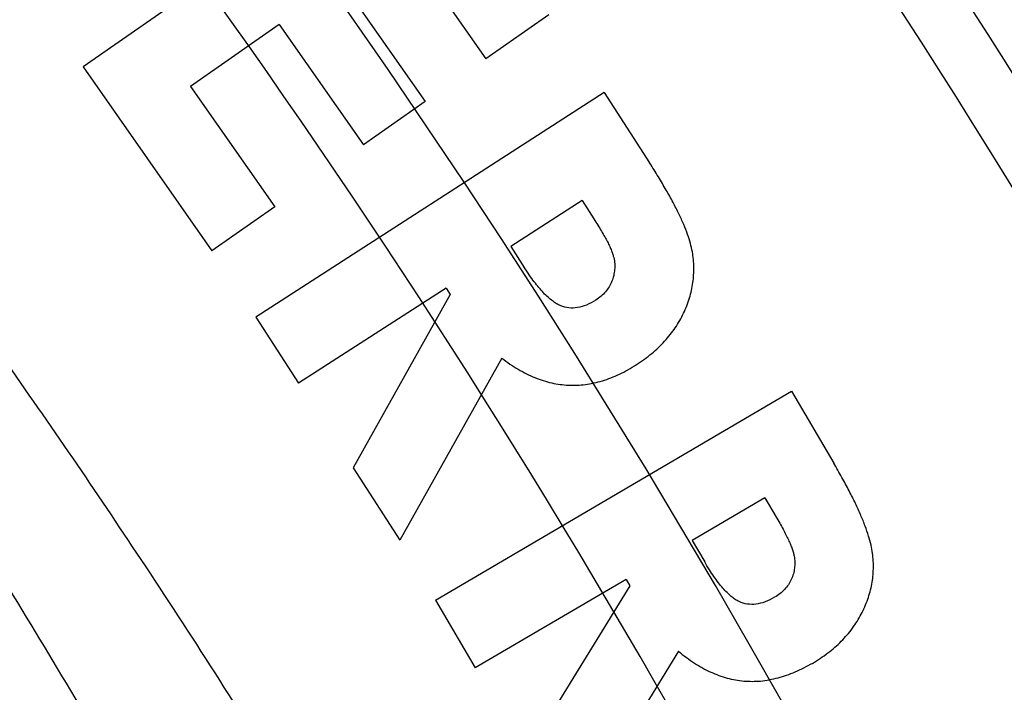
# Model space of a CAD drawing. Header units: millimetres. Extents: x 0 to 297, y 0 to 210.
# Tile 57 of 256: x 147.1769 to 147.2296, y 91.4303 to 91.4663. Entities that reach past the tile are written whole.
import ezdxf

# ---------------------------------------------------------------- set-up
doc = ezdxf.new("R2010")
doc.units = ezdxf.units.MM
doc.header["$LTSCALE"] = 16.335
doc.layers.get('0').update_dxf_attribs({"linetype": 'CONTINUOUS'})
for name, color, linetype in [('01_GLOBAL', 7, 'CONTINUOUS'), ('INTFCLR_1', 7, 'CONTINUOUS'), ('INTFCLR_144815', 7, 'CONTINUOUS')]:
    doc.layers.add(name, color=color, linetype=linetype)

msp = doc.modelspace()

# ---------------------------------------------------------------- linework, layer by layer
at = {"color": 7, "linetype": 'Continuous'}
msp.add_circle((147.7028034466, 92.1254639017), 2.28, dxfattribs=at)
at = {"color": 9, "linetype": 'Continuous'}
msp.add_arc((147.7028034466, 92.1254639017), 2.2507792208, 182.9674534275, 267.0325465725, dxfattribs=at)
at = {"layer": '01_GLOBAL', "color": 7, "linetype": 'Continuous'}
msp.add_circle((147.7028034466, 92.1254639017), 2.31, dxfattribs=at)
at = {"layer": 'INTFCLR_1', "color": 6, "linetype": 'Continuous'}
msp.add_arc((146.8326356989, 91.21329615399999), 0.3620710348, 270, 90.00000002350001, dxfattribs=at)
at = {"layer": 'INTFCLR_1', "color": 9, "linetype": 'Continuous'}
msp.add_open_spline([(147.0432510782, 91.4712961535), (147.0440337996, 91.4712960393), (147.0461901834, 91.47014844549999), (147.048762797, 91.46875074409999), (147.05126835, 91.4671567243), (147.0538664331, 91.46544923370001), (147.0591995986, 91.46172715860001), (147.0676125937, 91.45526864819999), (147.0753919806, 91.448607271), (147.0809499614, 91.4435210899), (147.0849532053, 91.43975234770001), (147.0921910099, 91.4326376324), (147.1025540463, 91.4215075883), (147.114792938, 91.4066570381), (147.1236090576, 91.3944528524), (147.1288703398, 91.3865005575), (147.1308146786, 91.3834785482), (147.1337403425, 91.3788442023), (147.1399980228, 91.3684373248), (147.1489774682, 91.35152612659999), (147.1568675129, 91.333615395), (147.1614367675, 91.3214103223), (147.1634614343, 91.315574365), (147.1647919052, 91.3116136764), (147.1683281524, 91.3005448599), (147.1732735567, 91.28189290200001), (147.1767074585, 91.26277767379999), (147.1782194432, 91.25084162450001), (147.1787086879, 91.2464202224), (147.1793731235, 91.239773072), (147.1804294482, 91.225377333), (147.1806536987, 91.2031593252), (147.1792555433, 91.18432974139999), (147.1779104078, 91.17331158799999), (147.1773275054, 91.1689219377), (147.1761979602, 91.1613317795), (147.1735104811, 91.14646433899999), (147.1694409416, 91.12983253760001), (147.1650544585, 91.1156677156), (147.1623504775, 91.1077743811), (147.1609312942, 91.1038821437), (147.1602071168, 91.101954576)], degree=3, knots=[0, 0, 0, 0, 0.0056084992, 0.016622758, 0.0214510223, 0.0268121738, 0.0389184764, 0.0680276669, 0.1027789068, 0.1122614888, 0.1220107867, 0.1421735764, 0.1849752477, 0.2309092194, 0.2799812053, 0.2927645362, 0.2992310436, 0.3057293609, 0.3320345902, 0.3862266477, 0.4428037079, 0.4721337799, 0.479586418, 0.4870651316, 0.5020714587, 0.5628449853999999, 0.6251697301, 0.6410581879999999, 0.6490513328, 0.6570434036, 0.6889243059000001, 0.7524504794, 0.8160576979, 0.8240355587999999, 0.8319861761, 0.8477866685, 0.8790166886, 0.9402183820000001, 0.9703167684, 0.9852456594, 1, 1, 1, 1], dxfattribs=at)
at = {"layer": 'INTFCLR_1', "color": 6, "linetype": 'Continuous'}
msp.add_open_spline([(147.0687421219, 90.955296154), (147.0695765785, 90.955296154), (147.0710237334, 90.9562713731), (147.0732486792, 90.95761082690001), (147.0757995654, 90.95946440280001), (147.0789536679, 90.961879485), (147.0827092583, 90.9649629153), (147.0868482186, 90.9685570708), (147.0910477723, 90.97239951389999), (147.0950116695, 90.97619761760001), (147.0986438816, 90.97981660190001), (147.1019501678, 90.98323197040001), (147.1049461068, 90.98642655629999), (147.107653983, 90.9893965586), (147.1100921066, 90.9921410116), (147.1122806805, 90.9946618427), (147.1142479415, 90.99697597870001), (147.1160099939, 90.9990883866), (147.1175861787, 91.0010099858), (147.1189934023, 91.00275234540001), (147.1202530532, 91.0043338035), (147.1213970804, 91.00578808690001), (147.1225240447, 91.0072369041), (147.123724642, 91.00879917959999), (147.1249992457, 91.0104804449), (147.1262604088, 91.01216766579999), (147.1274992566, 91.0138470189), (147.1287882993, 91.0156184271), (147.1302152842, 91.0176089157), (147.131810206, 91.0198711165), (147.1335924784, 91.0224483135), (147.1355808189, 91.0253874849), (147.1377917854, 91.0287373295), (147.140242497, 91.0325578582), (147.1429592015, 91.03693302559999), (147.1459674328, 91.041959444), (147.1492907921, 91.0477551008), (147.1529541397, 91.0544760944), (147.1569786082, 91.0623053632), (147.1613909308, 91.07151686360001), (147.1661049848, 91.08224170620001), (147.1708180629, 91.0941429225), (147.1752249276, 91.1066907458), (147.1791389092, 91.1194098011), (147.1825261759, 91.1321758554), (147.1853979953, 91.1449752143), (147.1877529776, 91.157740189), (147.1896101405, 91.1705054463), (147.1909735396, 91.18321659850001), (147.1918561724, 91.1958938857), (147.1922659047, 91.2085247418), (147.1922092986, 91.2211113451), (147.1916906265, 91.233661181), (147.1907127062, 91.2461662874), (147.1892753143, 91.2586320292), (147.187377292, 91.2710565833), (147.1850186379, 91.28342093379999), (147.1821898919, 91.295752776), (147.1788863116, 91.3080366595), (147.1750915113, 91.32028680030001), (147.1708160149, 91.3324409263), (147.1662306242, 91.344040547), (147.1616300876, 91.3545469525), (147.1573218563, 91.36358934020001), (147.1533932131, 91.3712807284), (147.1498208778, 91.3778828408), (147.1465812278, 91.3835790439), (147.1436479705, 91.3885229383), (147.140997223, 91.39283156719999), (147.1386015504, 91.3966034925), (147.1364409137, 91.39991041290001), (147.1344943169, 91.402817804), (147.1327470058, 91.4053719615), (147.1311776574, 91.40762214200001), (147.1297748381, 91.4096001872), (147.1285161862, 91.41134904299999), (147.1273854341, 91.41289969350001), (147.1263043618, 91.41436455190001), (147.1251805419, 91.41587001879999), (147.1239422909, 91.41750783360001), (147.1226668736, 91.41917138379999), (147.1213873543, 91.4208174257), (147.120091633, 91.4224630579), (147.1186694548, 91.42424419), (147.1170808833, 91.426202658), (147.1153015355, 91.42835870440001), (147.1133143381, 91.4307214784), (147.1110956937, 91.4333033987), (147.1086258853, 91.4361110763), (147.1058792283, 91.4391528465), (147.1028357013, 91.44242739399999), (147.099478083, 91.4459266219), (147.0957850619, 91.44963712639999), (147.0917574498, 91.45352630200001), (147.0874623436, 91.4574873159), (147.0831967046, 91.46121773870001), (147.0792915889, 91.46444551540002), (147.0760051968, 91.4669754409), (147.073359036, 91.4689088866), (147.0710713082, 91.4702912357), (147.0695920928, 91.471296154), (147.0687421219, 91.471296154)], degree=3, knots=[0, 0, 0, 0, 0.0042187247, 0.0081401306, 0.0133978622, 0.0200459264, 0.0282638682, 0.0379443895, 0.0477615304, 0.05703690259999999, 0.0656973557, 0.0736821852, 0.0810680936, 0.0878383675, 0.0940009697, 0.0996271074, 0.1047154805, 0.1093563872, 0.1135342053, 0.1172803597, 0.1206792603, 0.1237557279, 0.1266349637, 0.1299589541, 0.1337168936, 0.1373013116, 0.1406085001, 0.1442672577, 0.148377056, 0.1529904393, 0.1582606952, 0.164218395, 0.1709303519, 0.1785521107, 0.1871652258, 0.1969659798, 0.2081658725, 0.2209392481, 0.2356613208, 0.2526660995, 0.2725685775, 0.2948769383, 0.3173640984, 0.3397873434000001, 0.3621386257, 0.3841211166, 0.4060891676, 0.4277469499, 0.4493218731, 0.470705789, 0.4919793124, 0.5131981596, 0.5343255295, 0.5554668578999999, 0.5765984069, 0.5977513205, 0.6189954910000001, 0.6402209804, 0.6617015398, 0.6832900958, 0.7050415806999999, 0.7268239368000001, 0.7463339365, 0.7630160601, 0.7774553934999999, 0.7899931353, 0.8009638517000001, 0.8105830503, 0.8190545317, 0.8265380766, 0.8331730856, 0.8390248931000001, 0.8442268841, 0.8488182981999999, 0.8528943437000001, 0.8564866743, 0.8597116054, 0.8625968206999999, 0.8656908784, 0.8692094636, 0.8729771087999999, 0.8762884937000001, 0.879749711, 0.8835661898, 0.8878115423, 0.8924986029, 0.8976989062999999, 0.9034198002, 0.9097088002, 0.9166034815, 0.9241390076, 0.9323094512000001, 0.9411199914, 0.9506041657, 0.9606137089, 0.9706541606, 0.9792553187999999, 0.9862062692, 0.9916647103, 0.9957028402, 1, 1, 1, 1], dxfattribs=at)
at = {"layer": 'INTFCLR_144815', "color": 6, "linetype": 'Continuous'}
for p, q in [((147.1983243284, 91.47634755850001), (147.1803154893, 91.4637346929)), ((147.1973537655, 91.4705998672), (147.2018548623, 91.464171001)), ((147.1940948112, 91.46831592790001), (147.198595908, 91.4618870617)), ((147.2052073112, 91.4665172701), (147.2018548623, 91.464171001)), ((147.190804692, 91.46600972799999), (147.1860631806, 91.46268844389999)), ((147.190804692, 91.46600972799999), (147.1953057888, 91.4595808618)), ((147.1803154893, 91.4637346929), (147.1871984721, 91.45390440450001)), ((147.1860631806, 91.46268844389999), (147.1905642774, 91.45625957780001)), ((147.208178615, 91.46236922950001), (147.1895553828, 91.4503663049)), ((147.208178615, 91.46236922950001), (147.2106005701, 91.4586116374)), ((147.198595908, 91.4618870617), (147.1953057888, 91.4595808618)), ((147.1905642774, 91.45625957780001), (147.1871984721, 91.45390440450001)), ((147.2069943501, 91.4565903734), (147.2031833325, 91.45413280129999)), ((147.2069943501, 91.4565903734), (147.2076220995, 91.4556153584)), ((147.2031833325, 91.45413280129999), (147.2039001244, 91.4530197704)), ((147.1997284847, 91.45190673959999), (147.1918393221, 91.44682241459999)), ((147.1999421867, 91.4515772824), (147.1947510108, 91.4423035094)), ((147.1997284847, 91.45190673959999), (147.1999421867, 91.4515772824)), ((147.1895553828, 91.4503663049), (147.1918393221, 91.44682241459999)), ((147.2026935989, 91.448171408), (147.197248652, 91.438430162)), ((147.1991580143, 91.4352338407), (147.2181908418, 91.4464042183)), ((147.2181908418, 91.4464042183), (147.2204480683, 91.44255758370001)), ((147.1947510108, 91.4423035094), (147.197248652, 91.438430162)), ((147.2167706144, 91.4407010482), (147.2128750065, 91.4384126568)), ((147.2167706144, 91.4407010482), (147.2173582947, 91.4397037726)), ((147.2128750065, 91.4384126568), (147.2135472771, 91.43727291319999)), ((147.2093444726, 91.4363424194), (147.2012816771, 91.4316098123)), ((147.2093444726, 91.4363424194), (147.2095448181, 91.4360040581)), ((147.2095448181, 91.4360040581), (147.2039974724, 91.4269885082)), ((147.1991580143, 91.4352338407), (147.2012816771, 91.4316098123)), ((147.2121404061, 91.43250023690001), (147.2063170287, 91.42303057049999))]:
    msp.add_line(p, q, dxfattribs=at)
for radius in [0.3828680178, 0.364857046]:
    msp.add_circle((146.8326356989, 91.21329615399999), radius, dxfattribs=at)
for radius, start, end in [(0.5278075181, 313.9937911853, 154.5150993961), (0.3889523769, 308.490992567, 51.50900743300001), (0.4695339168, 24.36608327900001, 38.4121773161)]:
    msp.add_arc((146.8326356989, 91.21329615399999), radius, start, end, dxfattribs=at)
at = {"layer": 'INTFCLR_144815', "color": 9, "linetype": 'Continuous'}
for centre, radius, start, end in [((146.8326356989, 91.21329615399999), 0.4896672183, 292.4997540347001, 54.0964566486), ((146.8326378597, 91.2132971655), 0.4417306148, 292.4997540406, 54.09645665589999), ((146.8326356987, 91.21329615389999), 0.4663071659, 24.5006713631, 38.2755229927), ((146.8326356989, 91.21329615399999), 0.3863437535, 313.8592910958, 46.1407088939), ((146.8326356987, 91.21329615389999), 0.4363482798, 24.6002115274, 38.16750630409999), ((146.8326356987, 91.21329615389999), 0.4046091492, 24.5770200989, 38.17193960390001)]:
    msp.add_arc(centre, radius, start, end, dxfattribs=at)
at = {"layer": 'INTFCLR_144815', "color": 6, "linetype": 'Continuous'}
for points, knots in [([(147.1951703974, 91.21329615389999), (147.1951703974, 91.2151817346), (147.195142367, 91.21895336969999), (147.1950162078, 91.2246105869), (147.1948058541, 91.2302678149), (147.1945111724, 91.2359250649), (147.1941319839, 91.2415822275), (147.1936680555, 91.2472392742), (147.1931191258, 91.2528959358), (147.1924848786, 91.2585520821), (147.1917649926, 91.264207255), (147.1909590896, 91.26986118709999), (147.1900668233, 91.2755131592), (147.1890877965, 91.2811626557), (147.1880216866, 91.2868086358), (147.1868681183, 91.29245032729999), (147.1856268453, 91.2980863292), (147.1842975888, 91.3037154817), (147.1828802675, 91.3093359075), (147.1813747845, 91.3149459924), (147.1797813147, 91.3205433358), (147.1781000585, 91.32612575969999), (147.1763315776, 91.3316902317), (147.1744765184, 91.3372338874), (147.1725359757, 91.3427529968), (147.1705112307, 91.3482438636), (147.1684040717, 91.3537020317), (147.1662166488, 91.3591228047), (147.1639516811, 91.3645008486), (147.1616124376, 91.36983037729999), (147.1592028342, 91.3751050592), (147.1567275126, 91.38031798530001), (147.1541918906, 91.38546170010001), (147.1516022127, 91.3905282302), (147.148965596, 91.39550911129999), (147.1462900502, 91.4003954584), (147.1435844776, 91.4051780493), (147.1408586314, 91.40984745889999), (147.1381230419, 91.4143942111), (147.1353888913, 91.4188089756), (147.1326678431, 91.42308279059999), (147.1299718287, 91.42720729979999), (147.1273128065, 91.4311749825), (147.1247025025, 91.4349793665), (147.1221521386, 91.43861522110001), (147.1196721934, 91.44207867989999), (147.1172721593, 91.445367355), (147.1149604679, 91.4484802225), (147.1127444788, 91.45141745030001), (147.1106305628, 91.4541801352), (147.1086237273, 91.45677066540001), (147.1067274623, 91.4591927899), (147.1049435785, 91.4614517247), (147.103272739, 91.4635534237), (147.1017147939, 91.46550415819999), (147.100269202, 91.4673100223), (147.0989350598, 91.4689769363), (147.097711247, 91.4705105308), (147.0965964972, 91.47191604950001), (147.0955896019, 91.4731983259), (147.0946891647, 91.4743615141), (147.0938941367, 91.4754104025), (147.0932019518, 91.47634662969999), (147.0926142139, 91.47718070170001), (147.0921197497, 91.4778950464), (147.0916656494, 91.4786931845), (147.0911667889, 91.47926436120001), (147.0911815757, 91.4802912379), (147.091447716, 91.4802960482)], [0, 0, 0, 0, 0.0193188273, 0.0386418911, 0.05797372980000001, 0.0773181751, 0.0966800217, 0.1160624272, 0.1354702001, 0.1549057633, 0.1743738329, 0.1938759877, 0.2134167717, 0.2329964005, 0.2526187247, 0.2722829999, 0.2919923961, 0.3117443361, 0.3315407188, 0.3513772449, 0.37125414, 0.391164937, 0.4111075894, 0.4310729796, 0.4510561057, 0.4710451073, 0.4910305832, 0.5109984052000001, 0.5309330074, 0.5508166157, 0.5706284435, 0.590344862, 0.6099392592, 0.6293819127, 0.6486401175, 0.6676780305, 0.6864570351, 0.7049360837, 0.7230721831, 0.7408210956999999, 0.7581383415, 0.7749801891, 0.7913047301, 0.8070730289, 0.822250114, 0.8368060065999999, 0.8507161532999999, 0.8639624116, 0.8765312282, 0.8884132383, 0.8996029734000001, 0.9101049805, 0.9199296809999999, 0.9290934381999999, 0.9376135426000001, 0.9455077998, 0.9527934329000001, 0.9594885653, 0.9656100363, 0.9711731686, 0.9761922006, 0.9806816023, 0.9846553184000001, 0.9881278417, 0.9911127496, 0.9936230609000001, 0.9972727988, 1, 1, 1, 1]), ([(147.1000017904, 90.9462962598), (147.099727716, 90.9463012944), (147.0997250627, 90.947357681), (147.1002170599, 90.94794967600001), (147.1006721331, 90.9487732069), (147.1011651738, 90.9495101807), (147.1017516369, 90.9503700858), (147.1024417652, 90.9513349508), (147.1032341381, 90.9524154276), (147.1041312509, 90.9536132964), (147.1051340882, 90.95493337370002), (147.1062444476, 90.95638049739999), (147.1074648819, 90.9579613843), (147.1087976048, 90.9596826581), (147.1102428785, 90.9615490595), (147.1117982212, 90.9635623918), (147.1134596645, 90.96572310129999), (147.1152251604, 90.9680346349), (147.1170968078, 90.9705064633), (147.11907733, 90.97314974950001), (147.1211639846, 90.9759692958), (147.1233499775, 90.9789650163), (147.1256270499, 90.9821351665), (147.1279885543, 90.9854805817), (147.1304260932, 90.98899990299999), (147.1329303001, 90.9926904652), (147.1354909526, 90.99654825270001), (147.1380971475, 91.00056793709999), (147.1407375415, 91.00474302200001), (147.1434005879, 91.00906600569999), (147.1460747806, 91.01352858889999), (147.1487488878, 91.01812191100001), (147.1514121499, 91.02283677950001), (147.1540544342, 91.0276638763), (147.1566663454, 91.03259393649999), (147.1592392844, 91.03761787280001), (147.1617654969, 91.04272691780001), (147.1642380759, 91.04791270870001), (147.1666509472, 91.0531673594), (147.168998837, 91.0584835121), (147.1712772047, 91.06385432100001), (147.1734821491, 91.0692733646), (147.1756107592, 91.0747356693), (147.1776563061, 91.0802251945), (147.179616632, 91.08573554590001), (147.1814926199, 91.0912680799), (147.1832864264, 91.0968296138), (147.1849983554, 91.10242207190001), (147.1866261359, 91.1080385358), (147.1881687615, 91.1136757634), (147.1896244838, 91.11932663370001), (147.1909923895, 91.12498576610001), (147.1922727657, 91.1306521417), (147.1934660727, 91.13632560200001), (147.1945727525, 91.142006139), (147.1955930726, 91.1476931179), (147.1965271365, 91.1533849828), (147.1973750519, 91.1590798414), (147.1981370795, 91.16477654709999), (147.1988135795, 91.17047477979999), (147.1994048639, 91.1761741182), (147.1999112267, 91.1818742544), (147.2003329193, 91.18757477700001), (147.2006701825, 91.19327563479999), (147.2009232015, 91.19897661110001), (147.2010921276, 91.2046777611), (147.2011770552, 91.2103789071), (147.2011780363, 91.2160801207), (147.2010950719, 91.2217812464), (147.2009281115, 91.227482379), (147.2006770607, 91.2331833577), (147.2003417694, 91.23888422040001), (147.1999220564, 91.2445847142), (147.1994176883, 91.2502847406), (147.198828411, 91.25598396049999), (147.1981539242, 91.2616821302), (147.1973939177, 91.26737879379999), (147.1965480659, 91.27307340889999), (147.1956160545, 91.27876523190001), (147.1945975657, 91.2844534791), (147.1934922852, 91.29013729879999), (147.1923000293, 91.2958151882), (147.1910207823, 91.3014850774), (147.1896545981, 91.3071449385), (147.1882014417, 91.31279333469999), (147.1866611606, 91.318429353), (147.1850338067, 91.3240513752), (147.1833198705, 91.329656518), (147.1815202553, 91.3352410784), (147.1796361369, 91.34080113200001), (147.1776688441, 91.34633289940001), (147.1756200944, 91.35183213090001), (147.1734920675, 91.3572940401), (147.1712874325, 91.36271337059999), (147.1690094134, 91.3680843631), (147.1666618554, 91.3734007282), (147.1642492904, 91.378655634), (147.1617769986, 91.38384170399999), (147.1592510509, 91.38895105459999), (147.1566783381, 91.39397535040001), (147.1540666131, 91.39890581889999), (147.1514244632, 91.4037333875), (147.1487612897, 91.4084487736), (147.1460872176, 91.41304266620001), (147.1434130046, 91.4175058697), (147.1407498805, 91.4218295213), (147.1381093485, 91.42600532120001), (147.1355029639, 91.4300257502), (147.1329420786, 91.4338842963), (147.1304375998, 91.43757562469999), (147.1279997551, 91.4410957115), (147.125637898, 91.4444419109), (147.1233603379, 91.44761298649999), (147.1211742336, 91.4506090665), (147.1190855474, 91.4534315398), (147.1170990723, 91.4560828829), (147.1152184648, 91.4585665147), (147.1134463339, 91.4608866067), (147.1117843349, 91.46304792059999), (147.1102333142, 91.4650556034), (147.1087934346, 91.4669150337), (147.1074642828, 91.4686317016), (147.1062450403, 91.4702110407), (147.1051345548, 91.4716583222), (147.1041315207, 91.47297865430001), (147.1032343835, 91.4741765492), (147.1024419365, 91.47525711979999), (147.1017517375, 91.4762220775), (147.1011652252, 91.47708205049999), (147.1006721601, 91.4778190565), (147.1002170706, 91.47864261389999), (147.0997250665, 91.4792346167), (147.0997277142, 91.48029101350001), (147.1000017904, 91.4802960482)], [0, 0, 0, 0, 0.0014101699, 0.0032891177, 0.0045779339, 0.0061083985, 0.0078869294, 0.009919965, 0.0122145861, 0.0147783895, 0.0176190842, 0.0207426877, 0.0241618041, 0.0278931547, 0.0319414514, 0.0363053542, 0.040981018, 0.0459630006, 0.0512683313, 0.0569309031, 0.0629543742, 0.0693130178, 0.0760084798, 0.08303351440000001, 0.0903785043, 0.09803123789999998, 0.105976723, 0.1141977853, 0.122675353, 0.1313888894, 0.140317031, 0.1494380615, 0.1587304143, 0.1681731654, 0.1777462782, 0.187430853, 0.1972092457, 0.2070653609, 0.2169845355, 0.2269535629, 0.2369608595, 0.2469959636, 0.2570491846, 0.2671179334, 0.2771316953, 0.2871355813, 0.2971697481, 0.3071923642, 0.3172217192, 0.3272506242, 0.3372572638, 0.3472396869, 0.357200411, 0.3671408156, 0.3770633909, 0.3869713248, 0.3968625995, 0.4067348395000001, 0.4165894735, 0.4264283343, 0.4362532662, 0.4460650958, 0.4558661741, 0.4656577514, 0.4754424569, 0.4852217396, 0.4949982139, 0.504773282, 0.5145496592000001, 0.5243287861, 0.5341133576, 0.5439047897, 0.5537055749, 0.5635169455, 0.5733411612, 0.5831795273, 0.5930338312, 0.6029053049, 0.6127948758, 0.6227033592, 0.6326318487, 0.6425809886, 0.652548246, 0.6625317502, 0.6725323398, 0.682550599, 0.6925874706, 0.7026400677, 0.7127021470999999, 0.7227700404, 0.7328393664, 0.7429043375, 0.7529583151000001, 0.7629934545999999, 0.7730007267, 0.7829699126, 0.7928892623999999, 0.8027455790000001, 0.8125242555, 0.8222091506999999, 0.8317827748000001, 0.8412261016, 0.8505191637, 0.8596410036, 0.8685700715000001, 0.8772846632, 0.8857633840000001, 0.8939857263, 0.9019325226, 0.9095865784, 0.9169329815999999, 0.9239594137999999, 0.9306564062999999, 0.9370174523, 0.9430388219, 0.9487194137, 0.9540603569, 0.95906494, 0.9637380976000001, 0.9680861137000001, 0.9721162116, 0.9758363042, 0.9792548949, 0.9823802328, 0.9852207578, 0.987784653, 0.9900795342, 0.9921128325, 0.9938914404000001, 0.9954219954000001, 0.9967108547, 0.9985898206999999, 1, 1, 1, 1]), ([(147.0748011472, 91.471296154), (147.0745610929, 91.471296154), (147.0744848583, 91.4703894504), (147.0751057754, 91.46967635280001), (147.0758580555, 91.468390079), (147.0770529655, 91.46686064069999), (147.0785958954, 91.46488268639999), (147.080522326, 91.4625272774), (147.0828321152, 91.45972715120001), (147.0855300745, 91.456469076), (147.0886462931, 91.4526784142), (147.0921760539, 91.4483230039), (147.0961102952, 91.4433624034), (147.1004275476, 91.4377638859), (147.1050707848, 91.43153243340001), (147.1099949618, 91.4246522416), (147.1151104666, 91.4171692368), (147.1203476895, 91.4091048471), (147.1256113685, 91.40053009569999), (147.1308281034, 91.3914952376), (147.1359193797, 91.38207686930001), (147.1408291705, 91.3723299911), (147.1455034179, 91.3623242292), (147.1499098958, 91.35210173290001), (147.1540163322, 91.34172007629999), (147.1578079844, 91.3312080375), (147.1612703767, 91.3206049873), (147.1643963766, 91.3099382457), (147.1671859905, 91.2992199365), (147.1696331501, 91.28848932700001), (147.1717476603, 91.277725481), (147.1735255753, 91.2669706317), (147.1749749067, 91.25620134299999), (147.1760956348, 91.2454516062), (147.1768923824, 91.2347134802), (147.1773682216, 91.2239967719), (147.1774737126, 91.21686050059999), (147.1774737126, 91.2132961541)], [0, 0, 0, 0, 0.0025344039, 0.005901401, 0.0109295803, 0.0177704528, 0.0265540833, 0.0373505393, 0.04991676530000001, 0.0648695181, 0.0820131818, 0.1017234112, 0.1240566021, 0.1488553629, 0.1763609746, 0.2060970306, 0.2381748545, 0.2720515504, 0.3076064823, 0.3443876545, 0.3821831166, 0.4206251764, 0.4595934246, 0.4987613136, 0.5381325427, 0.5774437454, 0.6167240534, 0.6558745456, 0.6947773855, 0.7336358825, 0.7720551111, 0.8105726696, 0.8487051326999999, 0.8867612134, 0.9246626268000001, 0.9623689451, 1, 1, 1, 1]), ([(147.108707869, 91.471296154), (147.1084310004, 91.471296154), (147.1084189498, 91.4702306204), (147.1088854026, 91.469620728), (147.1093179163, 91.46878001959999), (147.1097871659, 91.4680264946), (147.1103458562, 91.46714788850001), (147.1110035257, 91.4661621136), (147.1117585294, 91.4650589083), (147.1126129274, 91.4638367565), (147.1135675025, 91.46249093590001), (147.1146233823, 91.46101728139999), (147.1157813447, 91.45941120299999), (147.1170420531, 91.4576679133), (147.1184057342, 91.4557826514), (147.1198723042, 91.4537505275), (147.1214410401, 91.4515669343), (147.1231107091, 91.44922735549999), (147.1248792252, 91.44672784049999), (147.1267437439, 91.4440648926), (147.128700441, 91.44123582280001), (147.130744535, 91.4382387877), (147.1328701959, 91.4350730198), (147.135070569, 91.4317389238), (147.1373378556, 91.42823811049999), (147.1396633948, 91.42457345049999), (147.1420378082, 91.42074904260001), (147.1444511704, 91.4167701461), (147.1468932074, 91.4126430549), (147.1493534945, 91.4083749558), (147.1518216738, 91.4039737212), (147.1542876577, 91.3994476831), (147.1567417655, 91.3948054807), (147.1591748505, 91.3900558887), (147.161578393, 91.3852076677), (147.1639445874, 91.3802693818), (147.1662663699, 91.37524929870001), (147.1685374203, 91.37015531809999), (147.1707521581, 91.3649948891), (147.1729057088, 91.35977497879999), (147.1749938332, 91.35450212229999), (147.1770129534, 91.3491822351), (147.1789599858, 91.3438209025), (147.1808324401, 91.33842298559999), (147.1826281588, 91.332993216), (147.184345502, 91.32753553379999), (147.1859830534, 91.3220538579), (147.1875398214, 91.3165513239), (147.1890149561, 91.31103112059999), (147.1904079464, 91.3054956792), (147.1917183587, 91.299947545), (147.1929460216, 91.2943885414), (147.194090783, 91.288820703), (147.1951526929, 91.2832453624), (147.1961317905, 91.2776640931), (147.1970282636, 91.27207777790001), (147.1978422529, 91.2664876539), (147.198574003, 91.26089430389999), (147.1992237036, 91.2552986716), (147.1997916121, 91.2497010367), (147.2002779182, 91.2441021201), (147.2006828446, 91.23850202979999), (147.201006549, 91.2329013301), (147.2012491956, 91.2272999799), (147.2014108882, 91.22169842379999), (147.2014917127, 91.21609654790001), (147.2014917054, 91.2104947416), (147.2014108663, 91.2048928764), (147.2012491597, 91.1992913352), (147.2010065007, 91.1936900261), (147.2006827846, 91.188089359), (147.20027785, 91.1824893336), (147.1997915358, 91.17689046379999), (147.1992236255, 91.17129292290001), (147.1985739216, 91.1656973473), (147.1978421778, 91.1601041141), (147.197028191, 91.154514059), (147.1961317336, 91.14892787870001), (147.1951526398, 91.1433466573), (147.1940907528, 91.13777145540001), (147.1929459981, 91.1322036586), (147.1917183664, 91.1266447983), (147.1904079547, 91.12109666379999), (147.1890149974, 91.1155613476), (147.1875398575, 91.1100411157), (147.1859831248, 91.10453869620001), (147.1843455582, 91.0990569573), (147.1826282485, 91.09359937), (147.1808325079, 91.0881695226), (147.178960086, 91.0827716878), (147.1770130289, 91.07741027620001), (147.1749939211, 91.07209041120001), (147.1729057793, 91.066817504), (147.1707522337, 91.06159759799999), (147.1685374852, 91.0564371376), (147.1662664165, 91.05134311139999), (147.1639446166, 91.04632298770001), (147.1615784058, 91.0413846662), (147.1591748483, 91.0365364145), (147.1567417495, 91.03178679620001), (147.1542876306, 91.02714457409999), (147.1518216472, 91.0226185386), (147.1493534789, 91.018217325), (147.1468932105, 91.01394925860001), (147.1444511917, 91.0098221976), (147.1420378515, 91.0058433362), (147.1396634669, 91.0020189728), (147.1373379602, 90.9983543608), (147.1350707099, 90.9948536), (147.1328703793, 90.991519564), (147.1307447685, 90.98835386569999), (147.1287007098, 90.9853568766), (147.12674404, 90.982527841), (147.1248795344, 90.9798649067), (147.1231110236, 90.977365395), (147.1214413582, 90.9750258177), (147.1198726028, 90.972842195), (147.1184060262, 90.9708100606), (147.117042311, 90.968924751), (147.1157815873, 90.9671814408), (147.114623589, 90.96557531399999), (147.11356769, 90.964101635), (147.1126130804, 90.9627557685), (147.11175866, 90.9615335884), (147.1110036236, 90.9604303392), (147.1103459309, 90.959444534), (147.1097872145, 90.9585658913), (147.1093179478, 90.95781234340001), (147.1088854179, 90.9569716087), (147.1084189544, 90.95636170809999), (147.1084309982, 90.955296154), (147.108707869, 90.955296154)], [0, 0, 0, 0, 0.0014861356, 0.0034579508, 0.0048068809, 0.0064063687, 0.0082626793, 0.0103820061, 0.0127711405, 0.0154368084, 0.0183865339, 0.0216275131, 0.0251677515, 0.0290144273, 0.0331753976, 0.0376570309, 0.0424661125, 0.0476073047, 0.0530850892, 0.0589012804, 0.0650564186, 0.0715486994, 0.07837362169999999, 0.08552418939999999, 0.0929907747, 0.1007612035, 0.1088208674, 0.1171531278, 0.1257396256, 0.1345607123, 0.143595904, 0.152824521, 0.1622261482, 0.171780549, 0.1814683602, 0.1912713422, 0.2011724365, 0.211155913, 0.2212074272, 0.2313141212, 0.2414644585, 0.2516478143, 0.2618559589, 0.2720801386, 0.2823146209, 0.2925525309, 0.302790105, 0.3130221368, 0.3232464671, 0.333459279, 0.3436597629, 0.3538452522, 0.3640159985, 0.3741700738, 0.3843086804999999, 0.3944307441, 0.4045380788, 0.4146299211, 0.4247087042, 0.434774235, 0.4448292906, 0.4548738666, 0.4649110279, 0.4749410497, 0.4849671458, 0.4949897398, 0.505012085, 0.515034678, 0.5250607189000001, 0.5350907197, 0.5451277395, 0.5551723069, 0.5652271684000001, 0.5752926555, 0.5853711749, 0.5954630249, 0.6055699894, 0.6156920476, 0.6258303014, 0.6359844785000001, 0.6461547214, 0.6563403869, 0.666540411, 0.676753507, 0.6869773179, 0.6972097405, 0.7074468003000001, 0.7176851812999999, 0.7279191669, 0.7381438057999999, 0.7483515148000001, 0.7585352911, 0.7686855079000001, 0.7787921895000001, 0.7888438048, 0.7988273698, 0.8087285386, 0.8185315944, 0.8282194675, 0.8377739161, 0.8471755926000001, 0.8564042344, 0.8654393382, 0.8742603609, 0.8828468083, 0.8911789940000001, 0.8992385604, 0.907008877, 0.9144753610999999, 0.9216258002, 0.9284505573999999, 0.9349426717, 0.941097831, 0.9469139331, 0.9523916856, 0.9575329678, 0.9623419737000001, 0.9668237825, 0.9709847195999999, 0.9748315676, 0.978371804, 0.9816129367, 0.9845626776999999, 0.9872284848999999, 0.9896176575, 0.9917371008, 0.9935934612, 0.9951930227, 0.9965419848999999, 0.9985138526, 1, 1, 1, 1]), ([(147.2022625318, 91.21329615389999), (147.2022625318, 91.215308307), (147.2022313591, 91.2193330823), (147.2020910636, 91.2253697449), (147.2018571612, 91.2314058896), (147.2015295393, 91.2374412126), (147.2011080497, 91.2434753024), (147.2005925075, 91.2495077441), (147.199982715, 91.2555378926), (147.1992784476, 91.2615651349), (147.1984795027, 91.2675885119), (147.19758567, 91.2736070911), (147.1965968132, 91.27961947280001), (147.1955128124, 91.2856243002), (147.1943336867, 91.2916196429), (147.1930595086, 91.2976036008), (147.1916905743, 91.30357358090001), (147.190227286, 91.3095269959), (147.188670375, 91.3154604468), (147.1870207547, 91.3213704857), (147.185279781, 91.3272527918), (147.1834490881, 91.33310292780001), (147.1815308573, 91.3389156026), (147.1795277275, 91.3446851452), (147.1774429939, 91.3504050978), (147.1752805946, 91.35606844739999), (147.17304523, 91.3616674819), (147.1707424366, 91.367193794), (147.1683786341, 91.37263833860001), (147.1659611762, 91.3779914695), (147.1634983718, 91.3832430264), (147.1609994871, 91.38838243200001), (147.1584747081, 91.3933988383), (147.1559350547, 91.3982813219), (147.153392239, 91.4030191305), (147.1508584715, 91.40760195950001), (147.1483462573, 91.4120201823), (147.1458681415, 91.4162651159), (147.1434364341, 91.42032926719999), (147.1410629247, 91.4242065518), (147.1387585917, 91.4278924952), (147.1365335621, 91.4313840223), (147.1343970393, 91.4346793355), (147.1323572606, 91.4377777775), (147.1304208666, 91.44068059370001), (147.12859274, 91.44339096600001), (147.1268760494, 91.4459137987), (147.125272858, 91.4482547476), (147.1237844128, 91.45041980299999), (147.1224114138, 91.45241489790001), (147.121154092, 91.4542459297), (147.1200124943, 91.45591809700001), (147.118986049, 91.45743754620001), (147.1180752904, 91.45880580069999), (147.1172765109, 91.4600374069), (147.116598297, 91.4611052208), (147.1158749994, 91.4623400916), (147.1152809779, 91.46325982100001), (147.1145954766, 91.4651770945), (147.1151168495, 91.4651861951)], [0, 0, 0, 0, 0.0222571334, 0.0445186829, 0.06678913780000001, 0.0890724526, 0.1113731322, 0.1336942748, 0.1560399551, 0.1784122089, 0.2008146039, 0.2232474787, 0.2457132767, 0.2682104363, 0.2907398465, 0.3132975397, 0.335882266, 0.3584869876, 0.3811076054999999, 0.4037333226, 0.4263560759, 0.4489611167, 0.4715354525, 0.4940600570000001, 0.5165143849, 0.5388745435, 0.5611129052, 0.5831981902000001, 0.6050953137, 0.6267656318, 0.6481667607, 0.6692530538, 0.6899760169, 0.7102848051, 0.7301274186, 0.7494519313, 0.7682075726, 0.7863455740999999, 0.8038210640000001, 0.8205941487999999, 0.8366306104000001, 0.8519037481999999, 0.8663901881, 0.880071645, 0.8929365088, 0.9049875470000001, 0.9162341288, 0.9266902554, 0.9363718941, 0.9452960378, 0.9534797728, 0.9609402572, 0.9676938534, 0.9737559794, 0.9791416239, 0.9838665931, 0.9879463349, 0.9942320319, 1, 1, 1, 1]), ([(147.2199719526, 91.21329615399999), (147.2199719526, 91.2171208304), (147.2198522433, 91.2247742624), (147.2193144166, 91.2362506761), (147.2184161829, 91.2477235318), (147.2171556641, 91.2591897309), (147.2155297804, 91.27064498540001), (147.2135364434, 91.2820825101), (147.211172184, 91.2934920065), (147.2084359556, 91.30486026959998), (147.2053267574, 91.31616932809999), (147.2018478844, 91.32739673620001), (147.1980044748, 91.3385131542), (147.1938092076, 91.3494833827), (147.1892793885, 91.360262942), (147.1844441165, 91.37080161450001), (147.1793401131, 91.3810381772), (147.1740201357, 91.3909054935), (147.1685487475, 91.40033006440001), (147.1630026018, 91.40923660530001), (147.1574693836, 91.4175544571), (147.1520409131, 91.4252204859), (147.1468089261, 91.43218812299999), (147.1418538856, 91.43842782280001), (147.1372471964, 91.44393474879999), (147.1330376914, 91.4487187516), (147.1292597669, 91.45280865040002), (147.1259311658, 91.4562373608), (147.1230571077, 91.45905496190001), (147.1206366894, 91.4612761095), (147.1186589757, 91.46301022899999), (147.1169342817, 91.46424962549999), (147.1157948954, 91.4651980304), (147.1151168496, 91.4651861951)], [0, 0, 0, 0, 0.0408499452, 0.0817377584, 0.1226908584, 0.1637418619, 0.2049215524, 0.2462459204, 0.2877224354, 0.329349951, 0.3711123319, 0.4129705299, 0.4548685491, 0.4967167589, 0.5383929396, 0.579731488, 0.6205367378, 0.6605415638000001, 0.6994421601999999, 0.7369113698, 0.7725873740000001, 0.8061275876, 0.8372253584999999, 0.8656390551, 0.8912193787, 0.9139002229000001, 0.9336943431, 0.9506758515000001, 0.9649483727, 0.9766362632, 0.9858655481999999, 0.9927569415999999, 1, 1, 1, 1]), ([(147.2099060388, 91.4478241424), (147.210048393, 91.44791868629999), (147.2103273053, 91.44810392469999), (147.2107168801, 91.44841089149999), (147.2110787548, 91.4487299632), (147.2114076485, 91.44906907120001), (147.2117073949, 91.4494210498), (147.2119757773, 91.44978914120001), (147.2122172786, 91.4501696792), (147.2124864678, 91.4506960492), (147.2127509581, 91.4513682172), (147.2129362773, 91.45219744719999), (147.2129909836, 91.4530309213), (147.2129256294, 91.4537350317), (147.2127875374, 91.4543156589), (147.2126343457, 91.4548012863), (147.2124226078, 91.4553271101), (147.2121619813, 91.45590011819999), (147.2118512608, 91.4565171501), (147.2114819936, 91.4571771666), (147.2110662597, 91.4578841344), (147.2107595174, 91.458363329), (147.2106005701, 91.4586116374)], [0, 0, 0, 0, 0.0411766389, 0.08067674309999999, 0.1194443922, 0.1573896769, 0.1944443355, 0.2307912, 0.2671169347, 0.3029550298, 0.3731720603, 0.4406067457, 0.5069239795, 0.5737706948, 0.6101281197, 0.6506310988, 0.6963996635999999, 0.7466691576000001, 0.8023414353, 0.8628669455, 0.9289406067, 1, 1, 1, 1]), ([(147.2076220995, 91.4556153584), (147.2076956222, 91.455501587), (147.2078367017, 91.4552832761), (147.2080263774, 91.4549621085), (147.2081969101, 91.4546675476), (147.2083456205, 91.4543974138), (147.2084637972, 91.454147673), (147.2085653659, 91.4539254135), (147.2086356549, 91.4537250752), (147.2087026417, 91.45349389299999), (147.2087440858, 91.453220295), (147.2087373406, 91.45289773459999), (147.2086898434, 91.4525807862), (147.2085917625, 91.4522721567), (147.2084428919, 91.45198157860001), (147.2082514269, 91.4517126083), (147.2080115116, 91.45147249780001), (147.2078246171, 91.45134156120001), (147.2077289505, 91.45127453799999)], [0, 0, 0, 0, 0.0818489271, 0.1570563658, 0.2253538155, 0.2875498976, 0.3433025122, 0.3922905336, 0.4351210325, 0.4714603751, 0.5376650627, 0.6013434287, 0.6657751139, 0.7307227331, 0.7960961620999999, 0.8622947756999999, 0.9295121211, 1, 1, 1, 1]), ([(147.2077289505, 91.45127453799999), (147.2075648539, 91.4511778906), (147.2072566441, 91.4509963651), (147.2067618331, 91.4508519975), (147.2062874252, 91.4508340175), (147.2059084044, 91.4509295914), (147.2056220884, 91.4510780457), (147.2053981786, 91.4512343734), (147.2051615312, 91.4514245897), (147.2049213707, 91.4516628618), (147.2046797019, 91.4519452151), (147.2044231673, 91.4522625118), (147.2041609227, 91.4526240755), (147.203989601, 91.4528840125), (147.2039001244, 91.4530197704)], [0, 0, 0, 0, 0.1175591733, 0.2208022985, 0.3154841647, 0.4084154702, 0.4589606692, 0.5145189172, 0.5772301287, 0.6467538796, 0.7235975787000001, 0.8072585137, 0.8993364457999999, 1, 1, 1, 1]), ([(147.2026935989, 91.448171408), (147.2028407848, 91.44806282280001), (147.2031281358, 91.4478508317), (147.2035717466, 91.4475678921), (147.204017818, 91.44732618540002), (147.2044663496, 91.44712643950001), (147.2049158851, 91.446964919), (147.2053643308, 91.4468376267), (147.2058164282, 91.4467586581), (147.2062677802, 91.44671721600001), (147.2067204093, 91.4467196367), (147.2071622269, 91.4467507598), (147.2074501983, 91.4468029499), (147.207587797, 91.4468319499)], [0, 0, 0, 0, 0.1046156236, 0.2042411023, 0.3007278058, 0.3946018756, 0.4848349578, 0.573817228, 0.6609164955, 0.7470044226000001, 0.8327525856, 0.9196156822, 1, 1, 1, 1]), ([(147.207587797, 91.4468319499), (147.2076007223, 91.446834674), (147.2077665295, 91.44687008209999), (147.2080871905, 91.4469492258), (147.2085406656, 91.4471134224), (147.2089976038, 91.44731002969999), (147.2094567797, 91.4475450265), (147.2097544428, 91.4477299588), (147.2099060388, 91.4478241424)], [0, 0, 0, 0, 0.0156181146, 0.2004612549, 0.3904056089, 0.5854758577, 0.788888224, 1, 1, 1, 1]), ([(147.2193038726, 91.43185022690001), (147.2194489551, 91.43193902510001), (147.2197338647, 91.43211340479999), (147.2201362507, 91.43240113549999), (147.2205111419, 91.432700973), (147.220850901, 91.43302515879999), (147.2211633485, 91.4333640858), (147.2214486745, 91.4337178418), (147.2216990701, 91.4340917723), (147.2219927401, 91.4346008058), (147.2222804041, 91.4352620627), (147.2225040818, 91.4360778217), (147.2225885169, 91.4369062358), (147.2225520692, 91.4376071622), (147.2224461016, 91.43819202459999), (147.2223072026, 91.4386784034), (147.2221248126, 91.4392141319), (147.2218862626, 91.4397928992), (147.2216059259, 91.4404218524), (147.2212635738, 91.4410912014), (147.2208783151, 91.44181234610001), (147.2205949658, 91.44230314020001), (147.2204480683, 91.44255758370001)], [0, 0, 0, 0, 0.0411553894, 0.0808199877, 0.119636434, 0.1572374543, 0.1943481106, 0.2311445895, 0.2671059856, 0.303146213, 0.3732754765, 0.4409712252, 0.5070517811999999, 0.5739530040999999, 0.6100933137, 0.650698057, 0.6962441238, 0.7469996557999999, 0.8021394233, 0.8628553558, 0.928899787, 1, 1, 1, 1]), ([(147.2173582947, 91.4397037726), (147.2174254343, 91.43958673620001), (147.2175540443, 91.4393625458), (147.2177334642, 91.439036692), (147.2178887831, 91.4387350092), (147.2180220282, 91.438458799), (147.2181370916, 91.4382098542), (147.2182192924, 91.4379804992), (147.2182897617, 91.4377787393), (147.2183410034, 91.43754234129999), (147.2183749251, 91.4372676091), (147.218351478, 91.4369472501), (147.2182992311, 91.4366329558), (147.218183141, 91.4363344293), (147.2180296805, 91.4360498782), (147.2178198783, 91.43579893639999), (147.217579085, 91.4355630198), (147.2173861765, 91.43544262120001), (147.2172870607, 91.4353807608)], [0, 0, 0, 0, 0.08190831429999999, 0.1569004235, 0.2258007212, 0.2878522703, 0.3431022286, 0.3921334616, 0.435722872, 0.4726600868, 0.5388200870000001, 0.6028859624, 0.6670278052, 0.7314537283, 0.7963816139, 0.8623696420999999, 0.9292859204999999, 1, 1, 1, 1]), ([(147.2172870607, 91.4353807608), (147.2171195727, 91.4352917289), (147.2168045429, 91.4351242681), (147.2163059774, 91.4349972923), (147.2158310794, 91.4349980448), (147.2154559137, 91.4351089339), (147.2151757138, 91.43526989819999), (147.2149571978, 91.43543231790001), (147.2147331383, 91.43563457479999), (147.2145065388, 91.4358826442), (147.2142734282, 91.4361707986), (147.2140308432, 91.4364977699), (147.2137861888, 91.4368681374), (147.213629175, 91.4371341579), (147.2135472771, 91.43727291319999)], [0, 0, 0, 0, 0.1174926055, 0.2209928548, 0.3159311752, 0.4092449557, 0.4600047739, 0.5160461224, 0.5780463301, 0.6471790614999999, 0.7244800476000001, 0.8081711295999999, 0.8999427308, 1, 1, 1, 1]), ([(147.2121404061, 91.43250023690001), (147.2122813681, 91.4323854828), (147.2125580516, 91.4321602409), (147.2129914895, 91.4318617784), (147.2134266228, 91.43160435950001), (147.2138633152, 91.4313829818), (147.2143011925, 91.4311990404), (147.2147464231, 91.4310623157), (147.2151904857, 91.4309567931), (147.2156396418, 91.430899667), (147.2160894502, 91.4308829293), (147.2165421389, 91.4309001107), (147.2168501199, 91.4309383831), (147.217007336, 91.4309667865), (147.2170143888, 91.4309680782)], [0, 0, 0, 0, 0.1031484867, 0.2024622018, 0.298395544, 0.3899454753, 0.4802151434, 0.567608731, 0.6540510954, 0.7390028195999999, 0.8241548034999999, 0.9093067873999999, 0.9959295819, 1, 1, 1, 1]), ([(147.2193038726, 91.43185022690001), (147.2191490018, 91.4317638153), (147.2188451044, 91.43159425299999), (147.2183805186, 91.431375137), (147.2179186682, 91.4311946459), (147.2174620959, 91.431065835), (147.2171613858, 91.43099500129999), (147.2170143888, 91.4309680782)], [0, 0, 0, 0, 0.2157147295, 0.4232889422, 0.6244749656, 0.818173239, 1, 1, 1, 1])]:
    msp.add_open_spline(points, degree=3, knots=knots, dxfattribs=at)
at = {"layer": 'INTFCLR_144815', "color": 9, "linetype": 'Continuous'}
for points, knots in [([(147.1263154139, 91.47936748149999), (147.1261632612, 91.4792384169), (147.1262645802, 91.47847199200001), (147.1267964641, 91.47739369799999), (147.1278020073, 91.47559291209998), (147.1300425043, 91.47213374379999), (147.1324756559, 91.4686163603), (147.1348638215, 91.46518818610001), (147.1368302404, 91.4623687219), (147.1407277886, 91.45676358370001), (147.1468314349, 91.4478012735), (147.1524479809, 91.4391193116), (147.156406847, 91.4327408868), (147.1592345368, 91.42809957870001), (147.1643420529, 91.4194642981), (147.1716376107, 91.40628539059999), (147.178633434, 91.3922893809), (147.1834020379, 91.3818748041), (147.1861303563, 91.37562119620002), (147.1902494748, 91.3658544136), (147.1961126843, 91.3506221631), (147.2030336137, 91.32937664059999), (147.2079708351, 91.31079801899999), (147.2109427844, 91.2973030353), (147.2125102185, 91.28935189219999), (147.2147193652, 91.277189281), (147.217373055, 91.25861284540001), (147.2187182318, 91.2419500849), (147.219136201, 91.23352920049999)], [0, 0, 0, 0, 0.0022439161, 0.0070120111, 0.0145616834, 0.0248857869, 0.0536624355, 0.0624935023, 0.07189207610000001, 0.0923184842, 0.1392770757, 0.19383471, 0.2085944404, 0.2237059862, 0.2549574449, 0.3214227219, 0.3930725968, 0.4308712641, 0.4502345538, 0.469804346, 0.5500822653, 0.6337070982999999, 0.7209882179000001, 0.7661541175, 0.7890968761, 0.8121288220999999, 0.9051772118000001, 1, 1, 1, 1]), ([(147.2252290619, 91.23338919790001), (147.2248032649, 91.24175246), (147.2234365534, 91.2583026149), (147.2207409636, 91.27674872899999), (147.218493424, 91.2888239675), (147.2169026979, 91.2967204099), (147.2138795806, 91.3101229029), (147.2088624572, 91.3285739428), (147.2018234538, 91.3496663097), (147.1958702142, 91.36478603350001), (147.1916835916, 91.3744781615), (147.1889112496, 91.3806867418), (147.1840636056, 91.39102741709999), (147.1769521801, 91.4049209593), (147.1695382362, 91.4179964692), (147.1643493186, 91.42656349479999), (147.1614743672, 91.43116756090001), (147.157450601, 91.4374982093), (147.1517384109, 91.4461102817), (147.1455374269, 91.45499952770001), (147.1415749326, 91.46055651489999), (147.1395751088, 91.4633518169), (147.1371462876, 91.466749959), (147.1346719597, 91.4702360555), (147.1323898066, 91.4736615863), (147.1313653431, 91.47544621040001), (147.1308200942, 91.4765064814), (147.1307128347, 91.477270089), (147.1308639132, 91.47739590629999)], [0, 0, 0, 0, 0.0945441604, 0.1873460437, 0.2103231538, 0.2332131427, 0.2782846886, 0.3654193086, 0.4489587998, 0.529211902, 0.5487834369, 0.5681546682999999, 0.6059759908, 0.6777110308, 0.7443035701, 0.7756315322, 0.7907861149, 0.80558492, 0.8603198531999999, 0.9074428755, 0.9279435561, 0.9373780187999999, 0.9462430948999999, 0.9751197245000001, 0.985468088, 0.9930239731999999, 0.9977802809, 1, 1, 1, 1]), ([(147.1598645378, 91.4700045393), (147.1611410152, 91.46833155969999), (147.1628746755, 91.4660648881), (147.1650763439, 91.4631579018), (147.167026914, 91.4605667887), (147.17080332, 91.4554918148), (147.1765933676, 91.4474662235), (147.1839597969, 91.4366864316), (147.1903352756, 91.4267128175), (147.1948927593, 91.4191597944), (147.1975834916, 91.41455728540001), (147.2017594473, 91.4072545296), (147.2079733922, 91.3957270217), (147.2158788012, 91.3794490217), (147.2214384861, 91.36654391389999), (147.2250066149, 91.3575368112), (147.2273966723, 91.3512803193), (147.2314537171, 91.3400330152), (147.2367312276, 91.3234375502), (147.2421354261, 91.30273368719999), (147.2454005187, 91.286689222), (147.2472384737, 91.275705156), (147.2483828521, 91.2682094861), (147.24961836, 91.2587521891), (147.250582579, 91.2492291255), (147.251189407, 91.2415653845), (147.2519300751, 91.2300779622), (147.2524114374, 91.2128650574), (147.2517200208, 91.18996354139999), (147.2502101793, 91.1728733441), (147.2487951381, 91.16154251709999), (147.247751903, 91.1540669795), (147.2456889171, 91.1412860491), (147.242052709, 91.12351432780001), (147.2366635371, 91.10292640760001), (147.2313969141, 91.08639230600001), (147.2276268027, 91.0759529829), (147.2258400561, 91.07123730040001), (147.22464717, 91.0681467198), (147.2213914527, 91.05993632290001), (147.2158407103, 91.04706163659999), (147.2079514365, 91.03082377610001), (147.2011142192, 91.0181418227), (147.1962528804, 91.0097336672), (147.1935219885, 91.00516075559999), (147.1896285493, 90.9987738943), (147.1839591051, 90.9899045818), (147.1765861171, 90.97911562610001), (147.170791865, 90.9710848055), (147.1670140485, 90.9660083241), (147.1650650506, 90.9634194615), (147.1628679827, 90.9605186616), (147.1611384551, 90.9582574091), (147.1598646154, 90.9565878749)], [0, 0, 0, 0, 0.0113523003, 0.0153945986, 0.0196724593, 0.0288485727, 0.04952051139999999, 0.0730548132, 0.0992747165, 0.1133659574, 0.1206417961, 0.1280352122, 0.1587481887, 0.1912667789, 0.2256293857, 0.2345212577, 0.2435306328, 0.2617592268, 0.2990180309, 0.3374305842, 0.3771409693, 0.3872950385, 0.3975091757, 0.4180450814, 0.4387403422, 0.4491382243, 0.4595166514, 0.5008391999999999, 0.5419727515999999, 0.5830556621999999, 0.5933356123, 0.6035730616, 0.6237732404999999, 0.6631691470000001, 0.7013781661, 0.7385292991, 0.7567366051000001, 0.761249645, 0.7657337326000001, 0.7746080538, 0.8088969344, 0.8413373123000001, 0.8719692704, 0.886598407, 0.893729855, 0.9007025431, 0.926950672, 0.9505051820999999, 0.9711896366, 0.9803691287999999, 0.9846421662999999, 0.9886711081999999, 1, 1, 1, 1]), ([(147.2399818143, 91.2132961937), (147.2399818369, 91.2209144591), (147.2397204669, 91.23048846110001), (147.2390112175, 91.24199373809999), (147.2384222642, 91.2497733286), (147.2374864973, 91.25944016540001), (147.2362872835, 91.2690417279), (147.2351764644, 91.2766520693), (147.2333930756, 91.28780010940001), (147.2302255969, 91.3040830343), (147.2249810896, 91.3251034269), (147.2198578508, 91.3419594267), (147.215918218, 91.3533866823), (147.2135979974, 91.3597415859), (147.2101364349, 91.36888453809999), (147.2047433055, 91.3819851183), (147.1970703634, 91.3985212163), (147.1910361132, 91.41023915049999), (147.1869808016, 91.4176631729), (147.1843696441, 91.4223390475), (147.179948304, 91.4300107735), (147.1737621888, 91.4401448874), (147.1666123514, 91.451104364), (147.1612329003, 91.4589173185), (147.1582774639, 91.4630901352), (147.1575362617, 91.46413026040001)], [0, 0, 0, 0, 0.08514645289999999, 0.1069705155, 0.1288336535, 0.1723417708, 0.2155033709, 0.2369658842, 0.2582983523, 0.3416830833, 0.4222645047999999, 0.5003369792, 0.5384972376, 0.5573483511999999, 0.5759473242, 0.6477620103, 0.7156277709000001, 0.779635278, 0.7950300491, 0.8101748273, 0.8394913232, 0.8939896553, 0.9428494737, 0.9857252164, 1, 1, 1, 1])]:
    msp.add_open_spline(points, degree=3, knots=knots, dxfattribs=at)

doc.saveas('drawing.dxf')
